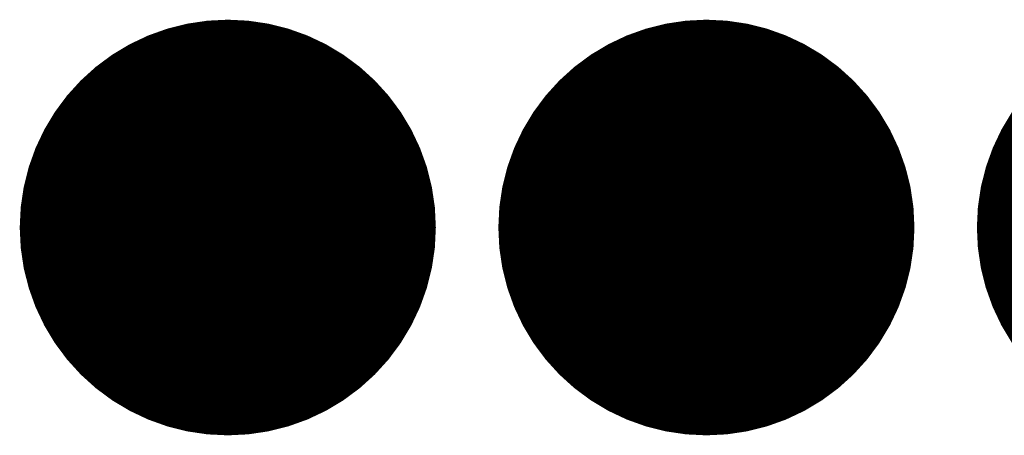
# Model space of a CAD drawing. Header units: millimetres. Extents: x -0.08 to 3.17, y -0.08 to 4.88.
# Tile 144 of 164: x 0.41 to 0.6, y 3.85 to 3.93. Entities that reach past the tile are written whole.
import ezdxf

# ---------------------------------------------------------------- set-up
doc = ezdxf.new("R2010")
doc.units = ezdxf.units.MM
doc.header["$MEASUREMENT"] = 0
for name, color, linetype in [('BottomSolder', 6, 'Continuous'), ('PadHoleLayer', 156, 'Continuous'), ('TopSolder', 216, 'Continuous')]:
    doc.layers.add(name, color=color, linetype=linetype)

msp = doc.modelspace()

# ---------------------------------------------------------------- linework, layer by layer
at = {"layer": 'BottomSolder', "const_width": 0.004}
for points in [[(0.45074, 3.88976, 1), (0.45474, 3.88976, 1)], [(0.54131, 3.88976, 1), (0.54531, 3.88976, 1)]]:
    msp.add_lwpolyline(points, format="xyb", close=True, dxfattribs=at)
at = {"layer": 'PadHoleLayer', "const_width": 0.03937}
for points in [[(0.43306, 3.88976, 1), (0.47243, 3.88976, 1)], [(0.52362, 3.88976, 1), (0.56299, 3.88976, 1)], [(0.61417, 3.88976, 1), (0.65354, 3.88976, 1)]]:
    msp.add_lwpolyline(points, format="xyb", close=True, dxfattribs=at)
at = {"layer": 'TopSolder', "const_width": 0.004}
for points in [[(0.45074, 3.88976, 1), (0.45474, 3.88976, 1)], [(0.54131, 3.88976, 1), (0.54531, 3.88976, 1)]]:
    msp.add_lwpolyline(points, format="xyb", close=True, dxfattribs=at)

doc.saveas('drawing.dxf')
